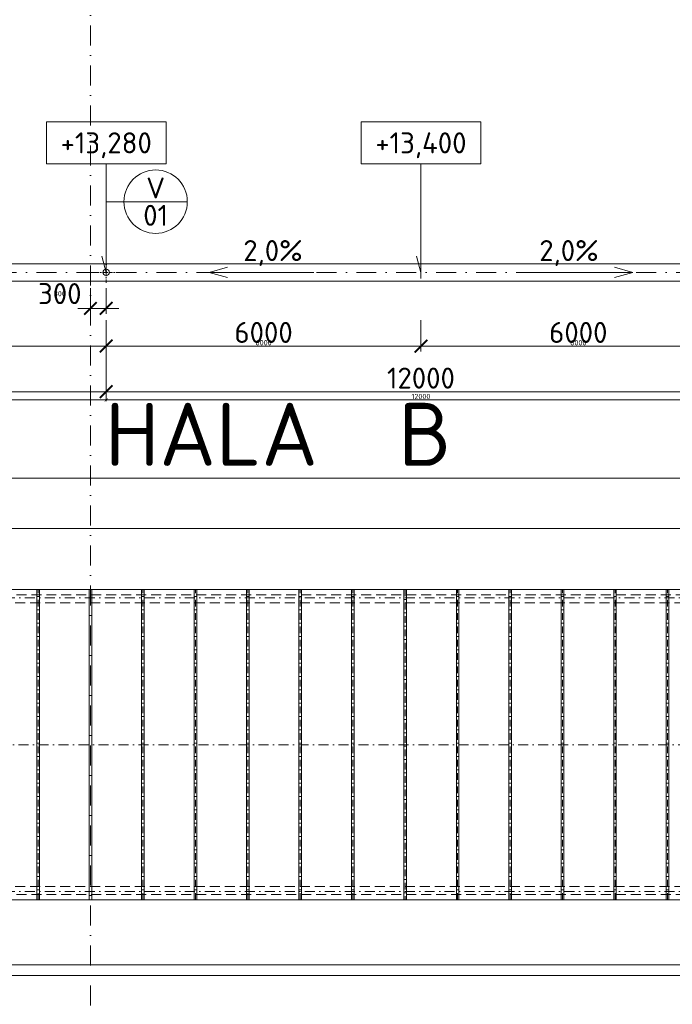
# Model space of a CAD drawing. Header units: millimetres. Extents: x -1695604 to 5289369, y -1488057 to 2187451.
# Tile 164 of 256: x 113200 to 125642, y 181353 to 200115. Entities that reach past the tile are written whole.
import ezdxf
from ezdxf.enums import TextEntityAlignment as Align

# ---------------------------------------------------------------- set-up
doc = ezdxf.new("R2010")
doc.units = ezdxf.units.MM
for name, pattern in [('CENTERX2', [101.6, 63.5, -12.7, 12.7, -12.7]), ('DASHDOT', [25.4, 12.7, -6.35, 0, -6.35]), ('ČÁRKOVANÁ', [19.05, 12.7, -6.35])]:
    doc.linetypes.add(name, pattern=pattern)
doc.layers.get('Defpoints').update_dxf_attribs({"color": 8})
for name, color, linetype, lineweight in [('A99_N_kce-pohl', 1, 'Continuous', 9), ('A99_N_koty-200', 5, 'Continuous', 5), ('A99_N_koty-200 @ 200', 5, 'Continuous', 5), ('A99_N_koty-200 @ 50 (2)', 5, 'Continuous', 5), ('A99_N_koty-vysk', 160, 'Continuous', 5), ('A99_N_txt-popis-200', 240, 'Continuous', 5), ('A99_N_znaceni 200', 5, 'Continuous', 5), ('A99_S_osy', 1, 'CENTERX2', 5)]:
    doc.layers.add(name, color=color, linetype=linetype, lineweight=lineweight)
doc.styles.add('A99_kota', font='isocpeur.ttf', dxfattribs={"height": 2})
doc.styles.add('A99_popis', font='isocpeur.ttf')
doc.styles.add('ad_popis 100', font='isocpeur.ttf', dxfattribs={"height": 200})
doc.dimstyles.new('A99_kota_200 new', dxfattribs={"dimscale": 200, "dimtxt": 2, "dimasz": 1.2, "dimexe": 0.5, "dimexo": 1.5, "dimgap": 0.3, "dimtad": 1, "dimdec": 0, "dimzin": 3, "dimdsep": 46, "dimtxsty": 'A99_kota', "dimblk": 'ARCHTICK', "dimcen": 2.5, "dimazin": 2, "dimtfac": 0.75, "dimtdec": 0, "dimtmove": 2, "dimatfit": 0, "dimfxl": 0, "dimtolj": 1, "dimtzin": 0, "dimlwd": 5, "dimlwe": 5, "dimarcsym": 0})

# ---------------------------------------------------------------- blocks, each defined once
blk = doc.blocks.new('_ArchTick')
at = {"color": 0, "linetype": 'ByBlock', "const_width": 0.15}
blk.add_lwpolyline([(-0.5, -0.5), (0.5, 0.5)], dxfattribs=at)
blk = doc.blocks.new('*D4322')
at = {"layer": 'A99_N_koty-200', "color": 0, "linetype": 'Continuous', "lineweight": 5, "transparency": 16777216}
for p, q in [((11930, 190580), (11930, 191480)), ((11930, 191380), (144620, 191380)), ((144620, 190580), (144620, 191480))]:
    blk.add_line(p, q, dxfattribs=at)
at = {"layer": 'Defpoints', "color": 0, "linetype": 'Continuous', "lineweight": 18, "transparency": 16777216}
for p in [(144620, 191380), (11930, 189255), (144620, 189255)]:
    blk.add_point(p, dxfattribs=at)
at = {"layer": 'A99_N_koty-200', "color": 0, "linetype": 'Continuous', "lineweight": 5, "transparency": 16777216, "xscale": 240, "yscale": 240, "zscale": 240, "rotation": 180}
blk.add_blockref('_ArchTick', (11930, 191380), dxfattribs=at)
at = {"layer": 'A99_N_koty-200', "color": 0, "linetype": 'Continuous', "lineweight": 5, "transparency": 16777216, "xscale": 240, "yscale": 240, "zscale": 240}
blk.add_blockref('_ArchTick', (144620, 191380), dxfattribs=at)
at = {"layer": 'A99_N_koty-200', "color": 0, "linetype": 'Continuous', "transparency": 16777216, "insert": (77075, 191680), "char_height": 400, "attachment_point": 5, "style": 'A99_kota'}
blk.add_mtext('\\A1;132690', dxfattribs=at)
blk = doc.blocks.new('*D4323')
at = {"layer": 'A99_N_koty-200', "color": 0, "linetype": 'Continuous', "lineweight": 5, "transparency": 16777216}
for p, q in [((11930, 191180), (11930, 191405)), ((11930, 191380), (144620, 191380)), ((144620, 191180), (144620, 191405))]:
    blk.add_line(p, q, dxfattribs=at)
at = {"layer": 'Defpoints', "color": 0, "linetype": 'Continuous', "lineweight": 18, "transparency": 16777216}
for p in [(144620, 191380), (11930, 189255), (144620, 189255)]:
    blk.add_point(p, dxfattribs=at)
at = {"layer": 'A99_N_koty-200', "color": 0, "linetype": 'Continuous', "lineweight": 5, "transparency": 16777216, "xscale": 60, "yscale": 60, "zscale": 60, "rotation": 180}
blk.add_blockref('_ArchTick', (11930, 191380), dxfattribs=at)
at = {"layer": 'A99_N_koty-200', "color": 0, "linetype": 'Continuous', "lineweight": 5, "transparency": 16777216, "xscale": 60, "yscale": 60, "zscale": 60}
blk.add_blockref('_ArchTick', (144620, 191380), dxfattribs=at)
at = {"layer": 'A99_N_koty-200', "color": 0, "linetype": 'Continuous', "transparency": 16777216, "insert": (78275, 191445), "char_height": 100, "attachment_point": 5, "style": 'A99_kota'}
blk.add_mtext('\\A1;132690', dxfattribs=at)
blk = doc.blocks.new('*D4493')
at = {"layer": 'A99_N_koty-200', "color": 0, "linetype": 'Continuous', "lineweight": 5, "transparency": 16777216}
for p, q in [((5860, 182105), (5860, 182205)), ((150690, 182105), (150690, 182205)), ((5860, 182105), (150690, 182105))]:
    blk.add_line(p, q, dxfattribs=at)
at = {"layer": 'Defpoints', "color": 0, "linetype": 'Continuous', "lineweight": 18, "transparency": 16777216}
for p in [(150690, 182105), (150690, 182095), (5860, 181900)]:
    blk.add_point(p, dxfattribs=at)
at = {"layer": 'A99_N_koty-200', "color": 0, "linetype": 'Continuous', "lineweight": 5, "transparency": 16777216, "xscale": 240, "yscale": 240, "zscale": 240, "rotation": 180}
blk.add_blockref('_ArchTick', (5860, 182105), dxfattribs=at)
at = {"layer": 'A99_N_koty-200', "color": 0, "linetype": 'Continuous', "lineweight": 5, "transparency": 16777216, "xscale": 240, "yscale": 240, "zscale": 240}
blk.add_blockref('_ArchTick', (150690, 182105), dxfattribs=at)
at = {"layer": 'A99_N_koty-200', "color": 0, "linetype": 'Continuous', "transparency": 16777216, "insert": (76950, 182405), "char_height": 400, "attachment_point": 5, "style": 'A99_kota'}
blk.add_mtext('\\A1;144830', dxfattribs=at)
blk = doc.blocks.new('*D4494')
at = {"layer": 'A99_N_koty-200', "color": 0, "linetype": 'Continuous', "lineweight": 5, "transparency": 16777216}
for p, q in [((150690, 182020), (150690, 181875)), ((5860, 181900), (5860, 181925)), ((5860, 181900), (150690, 181900))]:
    blk.add_line(p, q, dxfattribs=at)
at = {"layer": 'Defpoints', "color": 0, "linetype": 'Continuous', "lineweight": 18, "transparency": 16777216}
for p in [(150690, 182095), (5860, 181900), (150690, 181900)]:
    blk.add_point(p, dxfattribs=at)
at = {"layer": 'A99_N_koty-200', "color": 0, "linetype": 'Continuous', "lineweight": 5, "transparency": 16777216, "xscale": 60, "yscale": 60, "zscale": 60, "rotation": 180}
blk.add_blockref('_ArchTick', (5860, 181900), dxfattribs=at)
at = {"layer": 'A99_N_koty-200', "color": 0, "linetype": 'Continuous', "lineweight": 5, "transparency": 16777216, "xscale": 60, "yscale": 60, "zscale": 60}
blk.add_blockref('_ArchTick', (150690, 181900), dxfattribs=at)
at = {"layer": 'A99_N_koty-200', "color": 0, "linetype": 'Continuous', "transparency": 16777216, "insert": (78275, 181965), "char_height": 100, "attachment_point": 5, "style": 'A99_kota'}
blk.add_mtext('\\A1;144830', dxfattribs=at)
blk = doc.blocks.new('*D5160')
at = {"layer": 'A99_N_koty-200', "color": 0, "linetype": 'Continuous', "lineweight": 5, "transparency": 16777216}
for p, q in [((114550, 195000), (114550, 194512.5)), ((114850, 195000), (114850, 194512.5)), ((114550, 194612.5), (114310, 194612.5)), ((114550, 194612.5), (114850, 194612.5)), ((114850, 194612.5), (115090, 194612.5))]:
    blk.add_line(p, q, dxfattribs=at)
at = {"layer": 'Defpoints', "color": 0, "linetype": 'Continuous', "lineweight": 18, "transparency": 16777216}
for p in [(114550, 195300), (114850, 195300), (114850, 194612.5)]:
    blk.add_point(p, dxfattribs=at)
at = {"layer": 'A99_N_koty-200', "color": 0, "linetype": 'Continuous', "lineweight": 5, "transparency": 16777216, "xscale": 240, "yscale": 240, "zscale": 240}
blk.add_blockref('_ArchTick', (114550, 194612.5), dxfattribs=at)
at = {"layer": 'A99_N_koty-200', "color": 0, "linetype": 'Continuous', "lineweight": 5, "transparency": 16777216, "xscale": 240, "yscale": 240, "zscale": 240, "rotation": 180}
blk.add_blockref('_ArchTick', (114850, 194612.5), dxfattribs=at)
at = {"layer": 'A99_N_koty-200', "color": 0, "linetype": 'Continuous', "transparency": 16777216, "insert": (113965, 194895), "char_height": 400, "attachment_point": 5, "style": 'A99_kota'}
blk.add_mtext('\\A1;300', dxfattribs=at)
blk = doc.blocks.new('*D5161')
at = {"layer": 'A99_N_koty-200', "color": 0, "linetype": 'Continuous', "lineweight": 5, "transparency": 16777216}
for p, q in [((114550, 194812.5), (114550, 194587.5)), ((114850, 194812.5), (114850, 194587.5)), ((114550, 194612.5), (114490, 194612.5)), ((114550, 194612.5), (114850, 194612.5)), ((114850, 194612.5), (114910, 194612.5))]:
    blk.add_line(p, q, dxfattribs=at)
at = {"layer": 'Defpoints', "color": 0, "linetype": 'Continuous', "lineweight": 18, "transparency": 16777216}
for p in [(114550, 195300), (114850, 195300), (114850, 194612.5)]:
    blk.add_point(p, dxfattribs=at)
at = {"layer": 'A99_N_koty-200', "color": 0, "linetype": 'Continuous', "lineweight": 5, "transparency": 16777216, "xscale": 60, "yscale": 60, "zscale": 60}
blk.add_blockref('_ArchTick', (114550, 194612.5), dxfattribs=at)
at = {"layer": 'A99_N_koty-200', "color": 0, "linetype": 'Continuous', "lineweight": 5, "transparency": 16777216, "xscale": 60, "yscale": 60, "zscale": 60, "rotation": 180}
blk.add_blockref('_ArchTick', (114850, 194612.5), dxfattribs=at)
at = {"layer": 'A99_N_koty-200', "color": 0, "linetype": 'Continuous', "transparency": 16777216, "insert": (113965, 194895), "char_height": 100, "attachment_point": 5, "style": 'A99_kota'}
blk.add_mtext('\\A1;300', dxfattribs=at)
blk = doc.blocks.new('*D5166')
at = {"layer": 'A99_N_koty-200', "color": 0, "linetype": 'Continuous', "lineweight": 5, "transparency": 16777216}
for p, q in [((102850, 193825), (102850, 192925)), ((114850, 193825), (114850, 192925)), ((102850, 193025), (114850, 193025))]:
    blk.add_line(p, q, dxfattribs=at)
at = {"layer": 'Defpoints', "color": 0, "linetype": 'Continuous', "lineweight": 18, "transparency": 16777216}
for p in [(102850, 195300), (114850, 195300), (114850, 193025)]:
    blk.add_point(p, dxfattribs=at)
at = {"layer": 'A99_N_koty-200', "color": 0, "linetype": 'Continuous', "lineweight": 5, "transparency": 16777216, "xscale": 240, "yscale": 240, "zscale": 240, "rotation": 180}
blk.add_blockref('_ArchTick', (102850, 193025), dxfattribs=at)
at = {"layer": 'A99_N_koty-200', "color": 0, "linetype": 'Continuous', "lineweight": 5, "transparency": 16777216, "xscale": 240, "yscale": 240, "zscale": 240}
blk.add_blockref('_ArchTick', (114850, 193025), dxfattribs=at)
at = {"layer": 'A99_N_koty-200', "color": 0, "linetype": 'Continuous', "transparency": 16777216, "insert": (108850, 193285), "char_height": 400, "attachment_point": 5, "style": 'A99_kota'}
blk.add_mtext('\\A1;12000', dxfattribs=at)
blk = doc.blocks.new('*D5167')
at = {"layer": 'A99_N_koty-200', "color": 0, "linetype": 'Continuous', "lineweight": 5, "transparency": 16777216}
for p, q in [((102850, 193070), (102850, 192845)), ((114850, 193070), (114850, 192845)), ((102850, 192870), (114850, 192870))]:
    blk.add_line(p, q, dxfattribs=at)
at = {"layer": 'Defpoints', "color": 0, "linetype": 'Continuous', "lineweight": 18, "transparency": 16777216}
for p in [(102850, 195300), (114850, 195300), (114850, 192870)]:
    blk.add_point(p, dxfattribs=at)
at = {"layer": 'A99_N_koty-200', "color": 0, "linetype": 'Continuous', "lineweight": 5, "transparency": 16777216, "xscale": 60, "yscale": 60, "zscale": 60, "rotation": 180}
blk.add_blockref('_ArchTick', (102850, 192870), dxfattribs=at)
at = {"layer": 'A99_N_koty-200', "color": 0, "linetype": 'Continuous', "lineweight": 5, "transparency": 16777216, "xscale": 60, "yscale": 60, "zscale": 60}
blk.add_blockref('_ArchTick', (114850, 192870), dxfattribs=at)
at = {"layer": 'A99_N_koty-200', "color": 0, "linetype": 'Continuous', "transparency": 16777216, "insert": (108850, 192935), "char_height": 100, "attachment_point": 5, "style": 'A99_kota'}
blk.add_mtext('\\A1;12000', dxfattribs=at)
blk = doc.blocks.new('*D5172')
at = {"layer": 'A99_N_koty-200', "color": 0, "linetype": 'Continuous', "lineweight": 5, "transparency": 16777216}
for p, q in [((108850, 194390), (108850, 193795)), ((114850, 194390), (114850, 193795)), ((114850, 193895), (108850, 193895))]:
    blk.add_line(p, q, dxfattribs=at)
at = {"layer": 'Defpoints', "color": 0, "linetype": 'Continuous', "lineweight": 18, "transparency": 16777216}
for p in [(108850, 194690), (114850, 194690), (108850, 193895)]:
    blk.add_point(p, dxfattribs=at)
at = {"layer": 'A99_N_koty-200', "color": 0, "linetype": 'Continuous', "lineweight": 5, "transparency": 16777216, "xscale": 240, "yscale": 240, "zscale": 240, "rotation": 180}
blk.add_blockref('_ArchTick', (108850, 193895), dxfattribs=at)
at = {"layer": 'A99_N_koty-200', "color": 0, "linetype": 'Continuous', "lineweight": 5, "transparency": 16777216, "xscale": 240, "yscale": 240, "zscale": 240}
blk.add_blockref('_ArchTick', (114850, 193895), dxfattribs=at)
at = {"layer": 'A99_N_koty-200', "color": 0, "linetype": 'Continuous', "transparency": 16777216, "insert": (111850, 194155), "char_height": 400, "attachment_point": 5, "style": 'A99_kota'}
blk.add_mtext('\\A1;6000', dxfattribs=at)
blk = doc.blocks.new('*D5173')
at = {"layer": 'A99_N_koty-200', "color": 0, "linetype": 'Continuous', "lineweight": 5, "transparency": 16777216}
for p, q in [((108850, 194095), (108850, 193870)), ((114850, 194095), (114850, 193870)), ((114850, 193895), (108850, 193895))]:
    blk.add_line(p, q, dxfattribs=at)
at = {"layer": 'Defpoints', "color": 0, "linetype": 'Continuous', "lineweight": 18, "transparency": 16777216}
for p in [(108850, 194690), (114850, 194690), (108850, 193895)]:
    blk.add_point(p, dxfattribs=at)
at = {"layer": 'A99_N_koty-200', "color": 0, "linetype": 'Continuous', "lineweight": 5, "transparency": 16777216, "xscale": 60, "yscale": 60, "zscale": 60, "rotation": 180}
blk.add_blockref('_ArchTick', (108850, 193895), dxfattribs=at)
at = {"layer": 'A99_N_koty-200', "color": 0, "linetype": 'Continuous', "lineweight": 5, "transparency": 16777216, "xscale": 60, "yscale": 60, "zscale": 60}
blk.add_blockref('_ArchTick', (114850, 193895), dxfattribs=at)
at = {"layer": 'A99_N_koty-200', "color": 0, "linetype": 'Continuous', "transparency": 16777216, "insert": (111850, 193960), "char_height": 100, "attachment_point": 5, "style": 'A99_kota'}
blk.add_mtext('\\A1;6000', dxfattribs=at)
blk = doc.blocks.new('*U66')
at = {"color": 0, "linetype": 'ByBlock'}
for p, q in [((5.7, -4), (5.7, -14.35)), ((5.7, -14.35), (5.286, -12.805))]:
    blk.add_line(p, q, dxfattribs=at)
blk.add_lwpolyline([(0, -4), (11.4, -4), (11.4, 0), (0, 0)], close=True, dxfattribs=at)
at = {"color": 0, "linetype": 'ByBlock', "style": 'A99_kota'}
for tag, p in [('VYSKA', (5.7, -2.241)), ('VYSKA_POPIS1', (5.7, -6.041)), ('VYSKA_POPIS2', (5.9, -9.541)), ('VYSKA_POPIS3', (5.9, -13.041))]:
    blk.add_attdef(tag, text='', height=2, dxfattribs=at).set_placement(p, align=Align.MIDDLE)
blk = doc.blocks.new('*D5217')
at = {"layer": 'A99_N_koty-200', "color": 0, "linetype": 'Continuous', "lineweight": 5, "transparency": 16777216}
for p, q in [((114850, 193825), (114850, 192925)), ((126850, 193825), (126850, 192925)), ((114850, 193025), (126850, 193025))]:
    blk.add_line(p, q, dxfattribs=at)
at = {"layer": 'Defpoints', "color": 0, "linetype": 'Continuous', "lineweight": 18, "transparency": 16777216}
for p in [(114850, 195300), (126850, 195300), (126850, 193025)]:
    blk.add_point(p, dxfattribs=at)
at = {"layer": 'A99_N_koty-200', "color": 0, "linetype": 'Continuous', "lineweight": 5, "transparency": 16777216, "xscale": 240, "yscale": 240, "zscale": 240, "rotation": 180}
blk.add_blockref('_ArchTick', (114850, 193025), dxfattribs=at)
at = {"layer": 'A99_N_koty-200', "color": 0, "linetype": 'Continuous', "lineweight": 5, "transparency": 16777216, "xscale": 240, "yscale": 240, "zscale": 240}
blk.add_blockref('_ArchTick', (126850, 193025), dxfattribs=at)
at = {"layer": 'A99_N_koty-200', "color": 0, "linetype": 'Continuous', "transparency": 16777216, "insert": (120850, 193285), "char_height": 400, "attachment_point": 5, "style": 'A99_kota'}
blk.add_mtext('\\A1;12000', dxfattribs=at)
blk = doc.blocks.new('*D5218')
at = {"layer": 'A99_N_koty-200', "color": 0, "linetype": 'Continuous', "lineweight": 5, "transparency": 16777216}
for p, q in [((114850, 193070), (114850, 192845)), ((126850, 193070), (126850, 192845)), ((114850, 192870), (126850, 192870))]:
    blk.add_line(p, q, dxfattribs=at)
at = {"layer": 'Defpoints', "color": 0, "linetype": 'Continuous', "lineweight": 18, "transparency": 16777216}
for p in [(114850, 195300), (126850, 195300), (126850, 192870)]:
    blk.add_point(p, dxfattribs=at)
at = {"layer": 'A99_N_koty-200', "color": 0, "linetype": 'Continuous', "lineweight": 5, "transparency": 16777216, "xscale": 60, "yscale": 60, "zscale": 60, "rotation": 180}
blk.add_blockref('_ArchTick', (114850, 192870), dxfattribs=at)
at = {"layer": 'A99_N_koty-200', "color": 0, "linetype": 'Continuous', "lineweight": 5, "transparency": 16777216, "xscale": 60, "yscale": 60, "zscale": 60}
blk.add_blockref('_ArchTick', (126850, 192870), dxfattribs=at)
at = {"layer": 'A99_N_koty-200', "color": 0, "linetype": 'Continuous', "transparency": 16777216, "insert": (120850, 192935), "char_height": 100, "attachment_point": 5, "style": 'A99_kota'}
blk.add_mtext('\\A1;12000', dxfattribs=at)
blk = doc.blocks.new('*D5220')
at = {"layer": 'A99_N_koty-200', "color": 0, "linetype": 'Continuous', "lineweight": 5, "transparency": 16777216}
for p, q in [((114850, 194390), (114850, 193795)), ((120850, 194390), (120850, 193795)), ((114850, 193895), (120850, 193895))]:
    blk.add_line(p, q, dxfattribs=at)
at = {"layer": 'Defpoints', "color": 0, "linetype": 'Continuous', "lineweight": 18, "transparency": 16777216}
for p in [(114850, 194690), (120850, 194690), (120850, 193895)]:
    blk.add_point(p, dxfattribs=at)
at = {"layer": 'A99_N_koty-200', "color": 0, "linetype": 'Continuous', "lineweight": 5, "transparency": 16777216, "xscale": 240, "yscale": 240, "zscale": 240, "rotation": 180}
blk.add_blockref('_ArchTick', (114850, 193895), dxfattribs=at)
at = {"layer": 'A99_N_koty-200', "color": 0, "linetype": 'Continuous', "lineweight": 5, "transparency": 16777216, "xscale": 240, "yscale": 240, "zscale": 240}
blk.add_blockref('_ArchTick', (120850, 193895), dxfattribs=at)
at = {"layer": 'A99_N_koty-200', "color": 0, "linetype": 'Continuous', "transparency": 16777216, "insert": (117850, 194155), "char_height": 400, "attachment_point": 5, "style": 'A99_kota'}
blk.add_mtext('\\A1;6000', dxfattribs=at)
blk = doc.blocks.new('*D5221')
at = {"layer": 'A99_N_koty-200', "color": 0, "linetype": 'Continuous', "lineweight": 5, "transparency": 16777216}
for p, q in [((114850, 194095), (114850, 193870)), ((120850, 194095), (120850, 193870)), ((114850, 193895), (120850, 193895))]:
    blk.add_line(p, q, dxfattribs=at)
at = {"layer": 'Defpoints', "color": 0, "linetype": 'Continuous', "lineweight": 18, "transparency": 16777216}
for p in [(114850, 194690), (120850, 194690), (120850, 193895)]:
    blk.add_point(p, dxfattribs=at)
at = {"layer": 'A99_N_koty-200', "color": 0, "linetype": 'Continuous', "lineweight": 5, "transparency": 16777216, "xscale": 60, "yscale": 60, "zscale": 60, "rotation": 180}
blk.add_blockref('_ArchTick', (114850, 193895), dxfattribs=at)
at = {"layer": 'A99_N_koty-200', "color": 0, "linetype": 'Continuous', "lineweight": 5, "transparency": 16777216, "xscale": 60, "yscale": 60, "zscale": 60}
blk.add_blockref('_ArchTick', (120850, 193895), dxfattribs=at)
at = {"layer": 'A99_N_koty-200', "color": 0, "linetype": 'Continuous', "transparency": 16777216, "insert": (117850, 193960), "char_height": 100, "attachment_point": 5, "style": 'A99_kota'}
blk.add_mtext('\\A1;6000', dxfattribs=at)
blk = doc.blocks.new('*D5223')
at = {"layer": 'A99_N_koty-200', "color": 0, "linetype": 'Continuous', "lineweight": 5, "transparency": 16777216}
for p, q in [((120850, 194390), (120850, 193795)), ((126850, 194390), (126850, 193795)), ((126850, 193895), (120850, 193895))]:
    blk.add_line(p, q, dxfattribs=at)
at = {"layer": 'Defpoints', "color": 0, "linetype": 'Continuous', "lineweight": 18, "transparency": 16777216}
for p in [(120850, 194690), (126850, 194690), (120850, 193895)]:
    blk.add_point(p, dxfattribs=at)
at = {"layer": 'A99_N_koty-200', "color": 0, "linetype": 'Continuous', "lineweight": 5, "transparency": 16777216, "xscale": 240, "yscale": 240, "zscale": 240, "rotation": 180}
blk.add_blockref('_ArchTick', (120850, 193895), dxfattribs=at)
at = {"layer": 'A99_N_koty-200', "color": 0, "linetype": 'Continuous', "lineweight": 5, "transparency": 16777216, "xscale": 240, "yscale": 240, "zscale": 240}
blk.add_blockref('_ArchTick', (126850, 193895), dxfattribs=at)
at = {"layer": 'A99_N_koty-200', "color": 0, "linetype": 'Continuous', "transparency": 16777216, "insert": (123850, 194155), "char_height": 400, "attachment_point": 5, "style": 'A99_kota'}
blk.add_mtext('\\A1;6000', dxfattribs=at)
blk = doc.blocks.new('*D5224')
at = {"layer": 'A99_N_koty-200', "color": 0, "linetype": 'Continuous', "lineweight": 5, "transparency": 16777216}
for p, q in [((120850, 194095), (120850, 193870)), ((126850, 194095), (126850, 193870)), ((126850, 193895), (120850, 193895))]:
    blk.add_line(p, q, dxfattribs=at)
at = {"layer": 'Defpoints', "color": 0, "linetype": 'Continuous', "lineweight": 18, "transparency": 16777216}
for p in [(120850, 194690), (126850, 194690), (120850, 193895)]:
    blk.add_point(p, dxfattribs=at)
at = {"layer": 'A99_N_koty-200', "color": 0, "linetype": 'Continuous', "lineweight": 5, "transparency": 16777216, "xscale": 60, "yscale": 60, "zscale": 60, "rotation": 180}
blk.add_blockref('_ArchTick', (120850, 193895), dxfattribs=at)
at = {"layer": 'A99_N_koty-200', "color": 0, "linetype": 'Continuous', "lineweight": 5, "transparency": 16777216, "xscale": 60, "yscale": 60, "zscale": 60}
blk.add_blockref('_ArchTick', (126850, 193895), dxfattribs=at)
at = {"layer": 'A99_N_koty-200', "color": 0, "linetype": 'Continuous', "transparency": 16777216, "insert": (123850, 193960), "char_height": 100, "attachment_point": 5, "style": 'A99_kota'}
blk.add_mtext('\\A1;6000', dxfattribs=at)
blk = doc.blocks.new('*D5727')
at = {"layer": 'A99_N_koty-200', "color": 0, "linetype": 'Continuous', "lineweight": 5, "transparency": 16777216}
for p, q in [((78550, 189620.5), (78550, 190520.5)), ((144590, 189620.5), (144590, 190520.5)), ((144590, 190420.5), (78550, 190420.5))]:
    blk.add_line(p, q, dxfattribs=at)
at = {"layer": 'Defpoints', "color": 0, "linetype": 'Continuous', "lineweight": 18, "transparency": 16777216}
for p in [(78550, 190420.5), (78550, 189245.5), (144590, 189245.5)]:
    blk.add_point(p, dxfattribs=at)
at = {"layer": 'A99_N_koty-200', "color": 0, "linetype": 'Continuous', "lineweight": 5, "transparency": 16777216, "xscale": 240, "yscale": 240, "zscale": 240, "rotation": 180}
blk.add_blockref('_ArchTick', (78550, 190420.5), dxfattribs=at)
at = {"layer": 'A99_N_koty-200', "color": 0, "linetype": 'Continuous', "lineweight": 5, "transparency": 16777216, "xscale": 240, "yscale": 240, "zscale": 240}
blk.add_blockref('_ArchTick', (144590, 190420.5), dxfattribs=at)
at = {"layer": 'A99_N_koty-200', "color": 0, "linetype": 'Continuous', "transparency": 16777216, "insert": (111570, 190680.5), "char_height": 400, "attachment_point": 5, "style": 'A99_kota'}
blk.add_mtext('\\A1;66040', dxfattribs=at)
blk = doc.blocks.new('*D5728')
at = {"layer": 'A99_N_koty-200', "color": 0, "linetype": 'Continuous', "lineweight": 5, "transparency": 16777216}
for p, q in [((78550, 190220.5), (78550, 190445.5)), ((144590, 190220.5), (144590, 190445.5)), ((144590, 190420.5), (78550, 190420.5))]:
    blk.add_line(p, q, dxfattribs=at)
at = {"layer": 'Defpoints', "color": 0, "linetype": 'Continuous', "lineweight": 18, "transparency": 16777216}
for p in [(78550, 190420.5), (78550, 189245.5), (144590, 189245.5)]:
    blk.add_point(p, dxfattribs=at)
at = {"layer": 'A99_N_koty-200', "color": 0, "linetype": 'Continuous', "lineweight": 5, "transparency": 16777216, "xscale": 60, "yscale": 60, "zscale": 60, "rotation": 180}
blk.add_blockref('_ArchTick', (78550, 190420.5), dxfattribs=at)
at = {"layer": 'A99_N_koty-200', "color": 0, "linetype": 'Continuous', "lineweight": 5, "transparency": 16777216, "xscale": 60, "yscale": 60, "zscale": 60}
blk.add_blockref('_ArchTick', (144590, 190420.5), dxfattribs=at)
at = {"layer": 'A99_N_koty-200', "color": 0, "linetype": 'Continuous', "transparency": 16777216, "insert": (111570, 190485.5), "char_height": 100, "attachment_point": 5, "style": 'A99_kota'}
blk.add_mtext('\\A1;66040', dxfattribs=at)
blk = doc.blocks.new('*U20')
at = {"color": 0, "linetype": 'ByBlock'}
blk.add_line((-3.02, 0), (3.02, 0), dxfattribs=at)
blk.add_circle((0, 0), 3.02, dxfattribs=at)
at = {"color": 0, "linetype": 'ByBlock', "style": 'A99_popis'}
for tag, p in [('KATEGORIE', (0, 1.31)), ('PRVEK', (0, -1.298))]:
    blk.add_attdef(tag, text='', height=2, dxfattribs=at).set_placement(p, align=Align.MIDDLE_CENTER)
blk = doc.blocks.new('*U5894')
at = {"layer": 'A99_N_koty-200 @ 200', "linetype": 'Continuous'}
dim = blk.add_linear_dim(base=(144620, 191380), p1=(11930, 189255), p2=(144620, 189255), dimstyle='A99_kota_200 new', override={"dimscale": 200, "dimtix": 1, "dimtofl": 1, "dimtmove": 2, "dimatfit": 0}, dxfattribs=at)
dim.commit()
dim.dimension.update_dxf_attribs({"geometry": '*D4322', "text_midpoint": (77075, 191680), "dimtype": 128})
at = {"layer": 'A99_N_koty-200 @ 50 (2)', "linetype": 'Continuous'}
dim = blk.add_linear_dim(base=(144620, 191380), p1=(11930, 189255), p2=(144620, 189255), dimstyle='A99_kota_200 new', override={"dimscale": 50, "dimtix": 1, "dimtofl": 1, "dimtmove": 2, "dimatfit": 0}, dxfattribs=at)
dim.commit()
dim.dimension.update_dxf_attribs({"geometry": '*D4323', "text_midpoint": (78275, 191445)})
blk = doc.blocks.new('*U5953')
at = {"layer": 'A99_N_koty-200 @ 200', "linetype": 'Continuous'}
dim = blk.add_linear_dim(base=(150690, 182105), p1=(5860, 181900), p2=(150690, 182095), dimstyle='A99_kota_200 new', override={"dimscale": 200, "dimtix": 1, "dimtofl": 1, "dimtmove": 2, "dimatfit": 0}, dxfattribs=at)
dim.commit()
dim.dimension.update_dxf_attribs({"geometry": '*D4493', "text_midpoint": (76950, 182405), "dimtype": 128})
at = {"layer": 'A99_N_koty-200 @ 50 (2)', "linetype": 'Continuous'}
dim = blk.add_linear_dim(base=(150690, 181900), p1=(5860, 181900), p2=(150690, 182095), dimstyle='A99_kota_200 new', override={"dimscale": 50, "dimtix": 1, "dimtofl": 1, "dimtmove": 2, "dimatfit": 0}, dxfattribs=at)
dim.commit()
dim.dimension.update_dxf_attribs({"geometry": '*D4494', "text_midpoint": (78275, 181965)})
blk = doc.blocks.new('*U6141')
at = {"layer": 'A99_N_koty-200 @ 200', "linetype": 'Continuous'}
dim = blk.add_linear_dim(base=(114850, 194612.5), p1=(114550, 195300), p2=(114850, 195300), dimstyle='A99_kota_200 new', override={"dimscale": 200, "dimtix": 1, "dimtofl": 1, "dimtmove": 2, "dimatfit": 0}, dxfattribs=at)
dim.commit()
dim.dimension.update_dxf_attribs({"geometry": '*D5160', "text_midpoint": (113965, 194895), "dimtype": 128})
at = {"layer": 'A99_N_koty-200 @ 50 (2)', "linetype": 'Continuous'}
dim = blk.add_linear_dim(base=(114850, 194612.5), p1=(114550, 195300), p2=(114850, 195300), dimstyle='A99_kota_200 new', override={"dimscale": 50, "dimtix": 1, "dimtofl": 1, "dimtmove": 2, "dimatfit": 0}, dxfattribs=at)
dim.commit()
dim.dimension.update_dxf_attribs({"geometry": '*D5161', "text_midpoint": (113965, 194895), "dimtype": 128})
blk = doc.blocks.new('*U6143')
at = {"layer": 'A99_N_koty-200 @ 200', "linetype": 'Continuous'}
dim = blk.add_linear_dim(base=(114850, 193025), p1=(102850, 195300), p2=(114850, 195300), dimstyle='A99_kota_200 new', override={"dimscale": 200, "dimtix": 1, "dimtofl": 1, "dimtmove": 2, "dimatfit": 0}, dxfattribs=at)
dim.commit()
dim.dimension.update_dxf_attribs({"geometry": '*D5166', "text_midpoint": (108850, 193285)})
at = {"layer": 'A99_N_koty-200 @ 50 (2)', "linetype": 'Continuous'}
dim = blk.add_linear_dim(base=(114850, 192870), p1=(102850, 195300), p2=(114850, 195300), dimstyle='A99_kota_200 new', override={"dimscale": 50, "dimtix": 1, "dimtofl": 1, "dimtmove": 2, "dimatfit": 0}, dxfattribs=at)
dim.commit()
dim.dimension.update_dxf_attribs({"geometry": '*D5167', "text_midpoint": (108850, 192935)})
blk = doc.blocks.new('*U6145')
at = {"layer": 'A99_N_koty-200 @ 200', "linetype": 'Continuous'}
dim = blk.add_linear_dim(base=(108850, 193895), p1=(114850, 194690), p2=(108850, 194690), angle=180, dimstyle='A99_kota_200 new', override={"dimscale": 200, "dimtix": 1, "dimtofl": 1, "dimtmove": 2, "dimatfit": 0}, dxfattribs=at)
dim.commit()
dim.dimension.update_dxf_attribs({"geometry": '*D5172', "text_midpoint": (111850, 194155)})
at = {"layer": 'A99_N_koty-200 @ 50 (2)', "linetype": 'Continuous'}
dim = blk.add_linear_dim(base=(108850, 193895), p1=(114850, 194690), p2=(108850, 194690), angle=180, dimstyle='A99_kota_200 new', override={"dimscale": 50, "dimtix": 1, "dimtofl": 1, "dimtmove": 2, "dimatfit": 0}, dxfattribs=at)
dim.commit()
dim.dimension.update_dxf_attribs({"geometry": '*D5173', "text_midpoint": (111850, 193960)})
blk = doc.blocks.new('*U6160')
at = {"layer": 'A99_N_koty-200 @ 200', "linetype": 'Continuous'}
dim = blk.add_linear_dim(base=(126850, 193025), p1=(114850, 195300), p2=(126850, 195300), dimstyle='A99_kota_200 new', override={"dimscale": 200, "dimtix": 1, "dimtofl": 1, "dimtmove": 2, "dimatfit": 0}, dxfattribs=at)
dim.commit()
dim.dimension.update_dxf_attribs({"geometry": '*D5217', "text_midpoint": (120850, 193285)})
at = {"layer": 'A99_N_koty-200 @ 50 (2)', "linetype": 'Continuous'}
dim = blk.add_linear_dim(base=(126850, 192870), p1=(114850, 195300), p2=(126850, 195300), dimstyle='A99_kota_200 new', override={"dimscale": 50, "dimtix": 1, "dimtofl": 1, "dimtmove": 2, "dimatfit": 0}, dxfattribs=at)
dim.commit()
dim.dimension.update_dxf_attribs({"geometry": '*D5218', "text_midpoint": (120850, 192935)})
blk = doc.blocks.new('*U6161')
at = {"layer": 'A99_N_koty-200 @ 200', "linetype": 'Continuous'}
dim = blk.add_linear_dim(base=(120850, 193895), p1=(114850, 194690), p2=(120850, 194690), dimstyle='A99_kota_200 new', override={"dimscale": 200, "dimtix": 1, "dimtofl": 1, "dimtmove": 2, "dimatfit": 0}, dxfattribs=at)
dim.commit()
dim.dimension.update_dxf_attribs({"geometry": '*D5220', "text_midpoint": (117850, 194155)})
at = {"layer": 'A99_N_koty-200 @ 50 (2)', "linetype": 'Continuous'}
dim = blk.add_linear_dim(base=(120850, 193895), p1=(114850, 194690), p2=(120850, 194690), dimstyle='A99_kota_200 new', override={"dimscale": 50, "dimtix": 1, "dimtofl": 1, "dimtmove": 2, "dimatfit": 0}, dxfattribs=at)
dim.commit()
dim.dimension.update_dxf_attribs({"geometry": '*D5221', "text_midpoint": (117850, 193960)})
blk = doc.blocks.new('*U6162')
at = {"layer": 'A99_N_koty-200 @ 200', "linetype": 'Continuous'}
dim = blk.add_linear_dim(base=(120850, 193895), p1=(126850, 194690), p2=(120850, 194690), angle=180, dimstyle='A99_kota_200 new', override={"dimscale": 200, "dimtix": 1, "dimtofl": 1, "dimtmove": 2, "dimatfit": 0}, dxfattribs=at)
dim.commit()
dim.dimension.update_dxf_attribs({"geometry": '*D5223', "text_midpoint": (123850, 194155)})
at = {"layer": 'A99_N_koty-200 @ 50 (2)', "linetype": 'Continuous'}
dim = blk.add_linear_dim(base=(120850, 193895), p1=(126850, 194690), p2=(120850, 194690), angle=180, dimstyle='A99_kota_200 new', override={"dimscale": 50, "dimtix": 1, "dimtofl": 1, "dimtmove": 2, "dimatfit": 0}, dxfattribs=at)
dim.commit()
dim.dimension.update_dxf_attribs({"geometry": '*D5224', "text_midpoint": (123850, 193960)})
blk = doc.blocks.new('*U6359')
at = {"layer": 'A99_N_koty-200 @ 200', "linetype": 'Continuous'}
dim = blk.add_linear_dim(base=(78550, 190420.5), p1=(144590, 189245.5), p2=(78550, 189245.5), angle=180, dimstyle='A99_kota_200 new', override={"dimscale": 200, "dimtix": 1, "dimtofl": 1, "dimtmove": 2, "dimatfit": 0}, dxfattribs=at)
dim.commit()
dim.dimension.update_dxf_attribs({"geometry": '*D5727', "text_midpoint": (111570, 190680.5)})
at = {"layer": 'A99_N_koty-200 @ 50 (2)', "linetype": 'Continuous'}
dim = blk.add_linear_dim(base=(78550, 190420.5), p1=(144590, 189245.5), p2=(78550, 189245.5), angle=180, dimstyle='A99_kota_200 new', override={"dimscale": 50, "dimtix": 1, "dimtofl": 1, "dimtmove": 2, "dimatfit": 0}, dxfattribs=at)
dim.commit()
dim.dimension.update_dxf_attribs({"geometry": '*D5728', "text_midpoint": (111570, 190485.5)})

msp = doc.modelspace()

# ---------------------------------------------------------------- linework, layer by layer
at = {"layer": 'A99_N_kce-pohl', "linetype": 'Continuous', "lineweight": 9}
for p, q in [((113525, 183345), (113525, 189255)), ((113575, 183345), (113575, 189255)), ((114525, 183345), (114525, 189255)), ((114575, 183345), (114575, 189255)), ((115525, 183345), (115525, 189255)), ((115575, 183345), (115575, 189255)), ((116525, 183345), (116525, 189255)), ((116575, 183345), (116575, 189255)), ((117525, 183345), (117525, 189255)), ((117575, 183345), (117575, 189255)), ((118525, 183345), (118525, 189255)), ((118575, 183345), (118575, 189255)), ((119525, 183345), (119525, 189255)), ((119575, 183345), (119575, 189255)), ((120525, 183345), (120525, 189255)), ((120575, 183345), (120575, 189255)), ((121525, 183345), (121525, 189255)), ((121575, 183345), (121575, 189255)), ((122525, 183345), (122525, 189255)), ((122575, 183345), (122575, 189255)), ((123525, 183345), (123525, 189255)), ((123575, 183345), (123575, 189255)), ((124525, 183345), (124525, 189255)), ((124575, 183345), (124575, 189255)), ((125525, 183345), (125525, 189255)), ((125575, 183345), (125575, 189255))]:
    msp.add_line(p, q, dxfattribs=at)
at = {"layer": 'A99_N_kce-pohl', "linetype": 'DASHDOT', "lineweight": 5, "ltscale": 5}
for points in [[(114850, 195100), (114850, 195500)], [(114650, 195300), (115050, 195300)]]:
    msp.add_lwpolyline(points, dxfattribs=at)
at = {"layer": 'A99_N_kce-pohl', "color": 1, "linetype": 'Continuous', "ltscale": 25}
msp.add_lwpolyline([(150690, 195135), (150690, 195465), (6000, 195465), (6000, 195135)], close=True, dxfattribs=at)
at = {"layer": 'A99_N_kce-pohl', "linetype": 'Continuous', "lineweight": 5}
msp.add_lwpolyline([(120850, 195180), (120850, 195420)], dxfattribs=at)
at = {"layer": 'A99_N_kce-pohl', "linetype": 'ČÁRKOVANÁ', "lineweight": 9, "ltscale": 15}
for points in [[(144760, 189155), (11790, 189155)], [(144450, 189005.3), (12100, 189005.3)], [(144450, 183594.7), (12100, 183594.7)], [(144760, 183445), (11790, 183445)]]:
    msp.add_lwpolyline(points, dxfattribs=at)
at = {"layer": 'A99_N_kce-pohl', "linetype": 'Continuous', "lineweight": 9}
msp.add_lwpolyline([(11930, 189255), (144620, 189255), (144620, 183345), (11930, 183345)], close=True, dxfattribs=at)
for points in [[(113525, 186675), (113525, 186495)], [(113575, 186675), (113575, 186495)], [(114525, 186675), (114525, 186495)], [(114575, 186675), (114575, 186495)], [(115525, 186675), (115525, 186495)], [(115575, 186675), (115575, 186495)], [(116525, 186675), (116525, 186495)], [(116575, 186675), (116575, 186495)], [(117525, 186675), (117525, 186495)], [(117575, 186675), (117575, 186495)], [(118525, 186675), (118525, 186495)], [(118575, 186675), (118575, 186495)], [(119525, 186675), (119525, 186495)], [(119575, 186675), (119575, 186495)], [(120525, 186675), (120525, 186495)], [(120575, 186675), (120575, 186495)], [(121525, 186675), (121525, 186495)], [(121575, 186675), (121575, 186495)], [(122525, 186675), (122525, 186495)], [(122575, 186675), (122575, 186495)], [(123525, 186675), (123525, 186495)], [(123575, 186675), (123575, 186495)], [(124525, 186675), (124525, 186495)], [(124575, 186675), (124575, 186495)], [(125525, 186675), (125525, 186495)], [(125575, 186675), (125575, 186495)]]:
    msp.add_lwpolyline(points, dxfattribs=at)
at = {"layer": 'A99_N_kce-pohl', "linetype": 'Continuous'}
msp.add_circle((114850, 195300), 60, dxfattribs=at)
at = {"layer": 'A99_N_koty-vysk'}
for points in [[(116810, 195300), (117160, 195400)], [(124890, 195300), (124540, 195400)], [(116810, 195300), (118810, 195300)], [(116810, 195300), (117160, 195200)], [(124890, 195300), (122890, 195300)], [(124890, 195300), (124540, 195200)]]:
    msp.add_lwpolyline(points, dxfattribs=at)
at = {"layer": 'A99_N_znaceni 200'}
msp.add_lwpolyline([(115188.5, 196646.5), (114850, 196646.5)], dxfattribs=at)
at = {"layer": 'A99_S_osy', "linetype": 'DASHDOT', "lineweight": 5, "ltscale": 10}
for p, q in [((113550, 183345), (113550, 189255)), ((115550, 183345), (115550, 189255)), ((116550, 183345), (116550, 189255)), ((117550, 183345), (117550, 189255)), ((118550, 183345), (118550, 189255)), ((119550, 183345), (119550, 189255)), ((120550, 189255), (120550, 183345)), ((121550, 183345), (121550, 189255)), ((122550, 183345), (122550, 189255)), ((123550, 183345), (123550, 189255)), ((124550, 183345), (124550, 189255)), ((125550, 183345), (125550, 189255))]:
    msp.add_line(p, q, dxfattribs=at)
at = {"layer": 'A99_S_osy', "linetype": 'DASHDOT', "lineweight": 5, "ltscale": 30}
for points in [[(114550, 250300), (114550, 146890)], [(176395, 195300), (4375, 195300)]]:
    msp.add_lwpolyline(points, dxfattribs=at)
at = {"layer": 'A99_S_osy', "linetype": 'DASHDOT', "lineweight": 5, "ltscale": 15}
for points in [[(144740, 189095), (11865, 189095)], [(144620, 186300), (11930, 186300)], [(144740, 183505), (11865, 183505)]]:
    msp.add_lwpolyline(points, dxfattribs=at)

# ---------------------------------------------------------------- block references
at = {"layer": 'A99_N_koty-200', "color": 3, "linetype": 'Continuous', "lineweight": 18}
for name in ['*U6143', '*U6141', '*U6160', '*U6145', '*U6161', '*U6162', '*U5894', '*U6359', '*U5953']:
    msp.add_blockref(name, (0, 0), dxfattribs=at)
at = {"layer": 'A99_N_koty-vysk', "xscale": 200, "yscale": 200, "zscale": 200}
for p, values in [((113710, 198170), {'VYSKA': '+13,280'}), ((119710, 198170), {'VYSKA': '+13,400'})]:
    msp.add_blockref('*U66', p, dxfattribs=at).add_auto_attribs(values)
at = {"layer": 'A99_N_znaceni 200', "xscale": 200, "yscale": 200, "zscale": 200}
msp.add_blockref('*U20', (115792.5, 196646.5), dxfattribs=at).add_auto_attribs({'KATEGORIE': 'V', 'PRVEK': '01'})

# ---------------------------------------------------------------- texts
at = {"layer": 'A99_N_koty-vysk', "char_height": 400, "style": 'ad_popis 100'}
for insert, attachment_point in [((117463, 195915), 1), ((124237, 195915), 3)]:
    msp.add_mtext_dynamic_manual_height_columns('2,0%', width=673.852, gutter_width=2000, heights=[0], dxfattribs=dict(at, insert=insert, attachment_point=attachment_point))
at = {"layer": 'A99_N_txt-popis-200', "lineweight": 9, "ltscale": 5, "style": 'ad_popis 100'}
msp.add_text('HALA  B', height=1200, dxfattribs=at).set_placement((114825, 191615))

doc.saveas('drawing.dxf')
